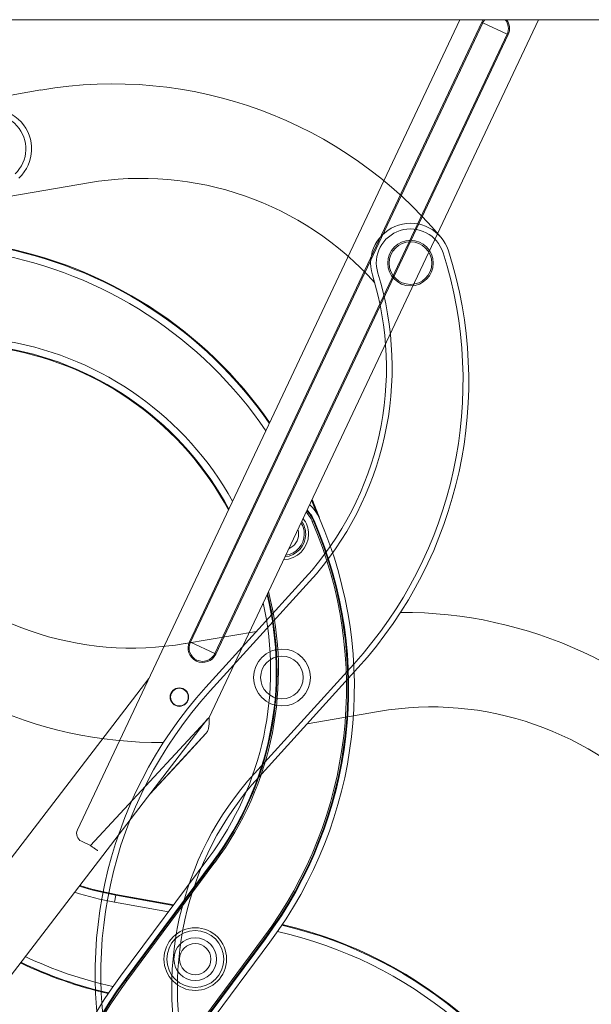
# Model space of a CAD drawing. Header units: inches. Extents: x 53216 to 117387, y -66787 to -22834.
# Tile 211 of 256: x 60827 to 60847, y -30122 to -30088. Entities that reach past the tile are written whole.
import ezdxf
from ezdxf.lldxf.tags import DXFTag

# ---------------------------------------------------------------- set-up
doc = ezdxf.new("R2010")
doc.units = ezdxf.units.IN
doc.header["$MEASUREMENT"] = 0
doc.layers.get('0').update_dxf_attribs({"lineweight": 0})
tags = doc.linetypes.add('HIDDEN2', pattern=[4.7625, 3.175, -1.5875]).pattern_tags.tags
tags[6:7] = [DXFTag(74, 4), DXFTag(75, 0), DXFTag(340, '0'), DXFTag(46, 0.0), DXFTag(50, 0.0), DXFTag(44, 0.0), DXFTag(45, 0.0)]
tags[4:5] = [DXFTag(74, 4), DXFTag(75, 0), DXFTag(340, '0'), DXFTag(46, 0.0), DXFTag(50, 0.0), DXFTag(44, 0.0), DXFTag(45, 0.0)]

msp = doc.modelspace()

# ---------------------------------------------------------------- linework, layer by layer
at = {"color": 7, "linetype": 'Continuous'}
for p, q in [((60795.49, -30087.644), (60913.89, -30087.644)), ((60828.732, -30116.121), (60842.167, -30087.644)), ((60832.668, -30109.506), (60842.941, -30087.733)), ((60842.977, -30087.749), (60832.704, -30109.523)), ((60844.932, -30087.644), (60833.361, -30112.169)), ((60842.977, -30087.749), (60842.941, -30087.733)), ((60843.832, -30088.153), (60842.977, -30087.749)), ((60833.559, -30109.927), (60843.832, -30088.153)), ((60843.832, -30088.153), (60843.868, -30088.17)), ((60843.868, -30088.17), (60833.595, -30109.943)), ((60836.985, -30105.282), (60837.031, -30105.262)), ((60837.055, -30105.252), (60837.031, -30105.262)), ((60832.668, -30109.506), (60832.704, -30109.523)), ((60832.704, -30109.523), (60833.559, -30109.927)), ((60833.595, -30109.943), (60833.559, -30109.927)), ((60809.925, -30138.611), (60831.242, -30110.8)), ((60833.308, -30112.215), (60811.111, -30141.173)), ((60829.197, -30116.672), (60833.361, -30112.169)), ((60831.276, -30114.866), (60833.246, -30112.735)), ((60833.246, -30112.735), (60832.385, -30113.666)), ((60831.276, -30114.866), (60832.385, -30113.666)), ((60829.197, -30116.672), (60828.875, -30116.521)), ((60833.346, -30117.096), (60830.248, -30121.26)), ((60833.506, -30117.215), (60830.408, -30121.379)), ((60833.527, -30117.231), (60830.429, -30121.395)), ((60833.506, -30117.215), (60833.527, -30117.231)), ((60833.527, -30117.231), (60833.567, -30117.261)), ((60830.469, -30121.425), (60833.567, -30117.261)), ((60830.082, -30118.413), (60830.038, -30118.659)), ((60830.086, -30118.387), (60830.082, -30118.413)), ((60830.082, -30118.413), (60832.098, -30118.773)), ((60830.086, -30118.387), (60832.115, -30118.75)), ((60831.931, -30118.997), (60830.038, -30118.659)), ((60835.277, -30119.901), (60832.179, -30124.065)), ((60832.219, -30124.095), (60835.317, -30119.931)), ((60832.24, -30124.11), (60835.338, -30119.946)), ((60835.277, -30119.901), (60835.317, -30119.931)), ((60835.338, -30119.946), (60835.317, -30119.931)), ((60832.4, -30124.23), (60835.498, -30120.066)), ((60830.408, -30121.379), (60830.429, -30121.395)), ((60830.429, -30121.395), (60830.469, -30121.425))]:
    msp.add_line(p, q, dxfattribs=at)
at = {"color": 7, "linetype": 'HIDDEN2'}
for p, q in [((60822.329, -30090.994), (60827.444, -30090.115)), ((60829.118, -30093.379), (60825.973, -30093.919)), ((60836.736, -30107.261), (60833.248, -30111.104)), ((60836.884, -30107.396), (60833.396, -30111.239)), ((60832.525, -30109.573), (60835.029, -30109.143)), ((60834.954, -30114.135), (60838.442, -30110.292)), ((60835.102, -30114.269), (60838.59, -30110.426)), ((60839.314, -30111.958), (60836.81, -30112.388))]:
    msp.add_line(p, q, dxfattribs=at)
for centre, radius in [((60840.436, -30096.199), 0.8), ((60840.436, -30096.199), 0.75), ((60835.919, -30110.765), 1), ((60835.919, -30110.765), 0.75)]:
    msp.add_circle(centre, radius, dxfattribs=at)
at = {"color": 7, "linetype": 'Continuous'}
for centre, radius in [((60832.316, -30111.454), 0.325), ((60832.316, -30111.454), 0.31), ((60832.873, -30120.663), 1.1), ((60832.873, -30120.663), 1), ((60832.873, -30120.663), 0.75), ((60832.873, -30120.663), 0.55)]:
    msp.add_circle(centre, radius, dxfattribs=at)
for centre, radius, start, end in [((60843.405, -30087.951), 0.512, 143.143, 154.7419), ((60843.405, -30087.951), 0.473, 139.4731, 154.7419), ((60843.405, -30087.951), 0.473, 334.7419, 40.5269), ((60843.405, -30087.951), 0.512, 334.7419, 36.857), ((60823.164, -30110.353), 14.974, 34.6985, 79.8627), ((60823.164, -30110.353), 15, 34.7571, 79.8627), ((60823.164, -30110.353), 14.724, 34.1346, 79.8627), ((60824.333, -30110.054), 11, 28.0843, 79.8627), ((60824.333, -30110.054), 11.026, 28.1867, 79.8627), ((60824.333, -30110.054), 11.276, 29.1224, 79.8627), ((60835.953, -30105.727), 1.4, 23.3236, 47.9543), ((60823.164, -30110.353), 14.974, 20.9758, 22.8585), ((60823.164, -30110.353), 15, 20.0478, 22.9492), ((60835.953, -30105.727), 1.124, 23.3236, 43.6505), ((60835.953, -30105.727), 1.174, 23.3236, 44.5885), ((60835.953, -30105.727), 1.2, 23.3236, 45.0479), ((60823.464, -30111.112), 14.724, 323.3483, 23.3236), ((60823.464, -30111.112), 14.774, 323.3483, 23.3236), ((60823.464, -30111.112), 14.8, 323.3483, 23.3236), ((60823.464, -30111.112), 15, 323.3483, 23.3236), ((60835.953, -30105.727), 0.75, 0, 32.1167), ((60835.953, -30105.727), 0.8, 0, 34.381), ((60835.953, -30105.727), 0.9, 0, 38.0442), ((60835.953, -30105.727), 0.9, 271.4397, 0), ((60835.953, -30105.727), 0.8, 275.1029, 0), ((60835.953, -30105.727), 0.75, 277.3672, 0), ((60835.953, -30105.727), 0.55, 292.0655, 0), ((60835.953, -30105.727), 0.55, 0, 17.4184), ((60824.521, -30110.529), 11.2, 323.3483, 13.8204), ((60824.521, -30110.529), 11.226, 323.3483, 13.9851), ((60824.521, -30110.529), 11.276, 323.3483, 14.2949), ((60824.521, -30110.529), 11, 323.3483, 12.5184), ((60833.132, -30109.725), 0.512, 154.7419, 334.7419), ((60833.132, -30109.725), 0.473, 154.7419, 334.7419), ((60829.003, -30116.249), 0.3, 154.7419, 244.7419), ((60832.022, -30107.559), 11.026, 252.9813, 259.8627), ((60832.022, -30107.559), 11, 253.0328, 259.8627), ((60832.022, -30107.559), 11.276, 252.5086, 259.8627), ((60832.555, -30134.066), 14.974, 20.9758, 77.0273), ((60832.555, -30134.066), 15, 20.0478, 76.9887), ((60832.555, -30134.066), 14.724, 23.2691, 77.4093), ((60833.191, -30107.26), 14.724, 244.7131, 257.4093), ((60833.191, -30107.26), 15, 244.4853, 256.9887), ((60833.191, -30107.26), 14.974, 244.5067, 257.0273), ((60842.282, -30130.214), 15, 143.3483, 203.3236), ((60842.282, -30130.214), 14.8, 143.3483, 203.3236), ((60842.282, -30130.214), 14.774, 143.3483, 203.3236), ((60842.282, -30130.214), 14.724, 143.3483, 203.3236)]:
    msp.add_arc(centre, radius, start, end, dxfattribs=at)
at = {"color": 7, "linetype": 'HIDDEN2'}
for centre, radius, start, end in [((60829.982, -30104.899), 15, 39.7672, 99.7425), ((60825.723, -30092.186), 1.4, 313.0938, 132.4429), ((60825.723, -30092.186), 1.2, 313.0938, 132.4429), ((60830.979, -30104.22), 11, 41.7987, 99.7425), ((60840.436, -30096.199), 1.4, 17.7474, 197.2099), ((60840.436, -30096.199), 1.2, 17.7474, 197.2099), ((60827.483, -30100.345), 15, 317.7721, 17.7474), ((60827.483, -30100.345), 14.8, 317.7721, 17.7474), ((60828.591, -30099.868), 11, 317.7721, 17.2099), ((60828.591, -30099.868), 11.2, 317.7721, 17.2099), ((60830.663, -30098.731), 11, 222.1085, 279.7425), ((60831.66, -30098.053), 15, 219.7672, 270.3488), ((60840.178, -30123.478), 15, 39.7672, 90.3488), ((60844.355, -30121.185), 15, 137.7721, 197.7474), ((60844.355, -30121.185), 14.8, 137.7721, 197.7474), ((60841.175, -30122.799), 11, 41.7987, 99.7425), ((60843.247, -30121.662), 11.2, 137.7721, 197.2099), ((60843.247, -30121.662), 11, 137.7721, 197.2099)]:
    msp.add_arc(centre, radius, start, end, dxfattribs=at)
at = {"color": 7, "linetype": 'Continuous'}
for points in [[(60833.361, -30112.169), (60833.362, -30112.226), (60833.363, -30112.282), (60833.36, -30112.392), (60833.357, -30112.445), (60833.341, -30112.543), (60833.33, -30112.589), (60833.296, -30112.67), (60833.274, -30112.705), (60833.246, -30112.735)], [(60833.361, -30112.169), (60833.362, -30112.226), (60833.363, -30112.282), (60833.36, -30112.392), (60833.357, -30112.445), (60833.341, -30112.543), (60833.33, -30112.589), (60833.296, -30112.67), (60833.274, -30112.705), (60833.246, -30112.735)], [(60829.45, -30116.84), (60829.448, -30116.843), (60829.439, -30116.841), (60829.411, -30116.826), (60829.392, -30116.814), (60829.346, -30116.783), (60829.319, -30116.763), (60829.26, -30116.72), (60829.228, -30116.696), (60829.197, -30116.672)]]:
    msp.add_open_spline(points, degree=3, knots=[0, 0, 0, 0, 0.25, 0.25, 0.5, 0.5, 0.75, 0.75, 1, 1, 1, 1], dxfattribs=at)

doc.saveas('drawing.dxf')
